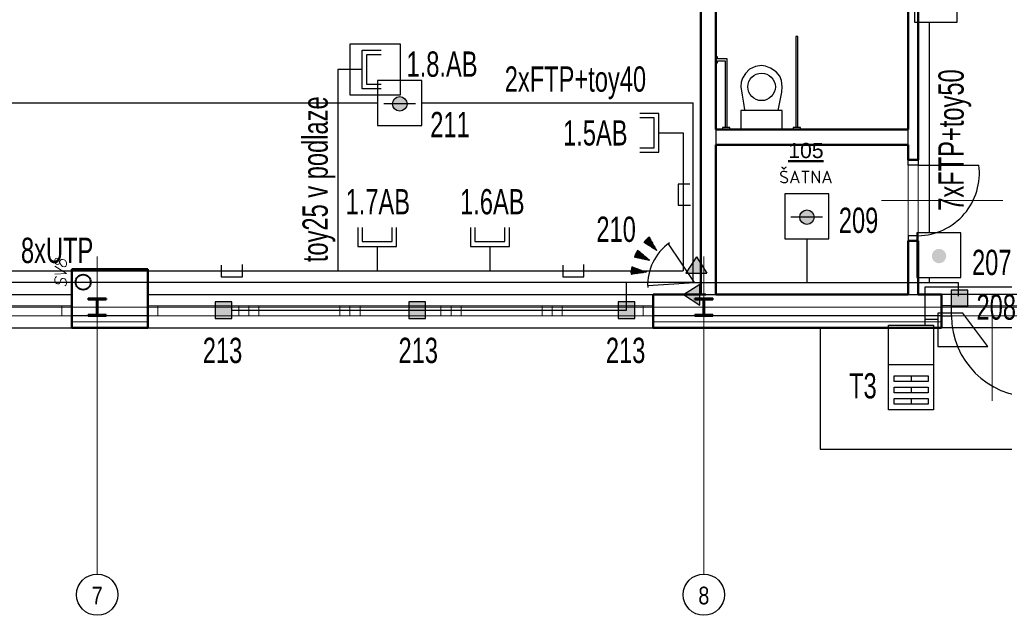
# Model space of a CAD drawing. Header units: millimetres. Extents: x -102634 to 407724, y -68883 to 155589.
# Tile 33 of 80: x 90678 to 100416, y 55911 to 61800. Entities that reach past the tile are written whole.
import ezdxf
from ezdxf.enums import TextEntityAlignment as Align
from ezdxf.lldxf.tags import DXFTag

# ---------------------------------------------------------------- set-up
doc = ezdxf.new("R2010")
doc.units = ezdxf.units.MM
doc.header["$LTSCALE"] = 20
for name, color, linetype in [('_el.vrátný', 4, 'Continuous'), ('_EZS', 5, 'Continuous'), ('_SK popis', 3, 'Continuous'), ('_strukturka', 3, 'Continuous'), ('_trasy', 34, 'Continuous')]:
    doc.layers.add(name, color=color, linetype=linetype)
for name, color, linetype, lineweight in [('CASANITA', 7, 'Continuous', 25), ('CKDVERE_', 7, 'Continuous', 25), ('CKDVERE_NADROVINOU', 7, 'DASHDOT', 18), ('CKDVERE_OSY', 8, 'Continuous', 18), ('CKDVERE_ZARUBNE_RAM', 7, 'Continuous', 25), ('CKIZOLACE', 7, 'Continuous', 18), ('CKOKNA', 7, 'Continuous', 18), ('CKPOPISM', 7, 'Continuous', 50), ('CKPOPISM_POPIS', 3, 'Continuous', 25), ('CKRASTR', 7, 'DASHDOT', 18), ('CKRASTR_POPIS', 9, 'Continuous', 25), ('CKSTENY_NADROVINOU', 7, 'DASHDOT', 25), ('CKSTENY_PODROVINOU', 7, 'Continuous', 25), ('CKSTENY_REZ', 7, 'Continuous', 50), ('CKTEXTY_MALE', 8, 'Continuous', 18), ('CSPROFILY_OSY', 9, 'DASHDOT', 18), ('CSPROFILY_REZY', 7, 'Continuous', 50), ('ZTI-DEŠŤOVÁ-KANALIZACE', 7, 'KANALIZACE', 40)]:
    doc.layers.add(name, color=color, linetype=linetype, lineweight=lineweight)
doc.styles.add('Arial', font='arial.ttf', dxfattribs={"width": 0.8})
doc.styles.add('KURZIVA', font='italic__.ttf')
doc.styles.add('ROMANS', font='ic-romans.shx', dxfattribs={"width": 0.8})
doc.styles.get("Standard").update_dxf_attribs({"font": 'isocpeur.ttf'})
tags = doc.linetypes.add('DASHDOT', pattern=[25.4, 12.7, -6.35, 0, -6.35]).pattern_tags.tags
tags[10:11] = [DXFTag(74, 4), DXFTag(75, 0), DXFTag(340, '0'), DXFTag(46, 0.0), DXFTag(50, 0.0), DXFTag(44, 0.0), DXFTag(45, 0.0)]
tags[8:9] = [DXFTag(74, 4), DXFTag(75, 0), DXFTag(340, '0'), DXFTag(46, 0.0), DXFTag(50, 0.0), DXFTag(44, 0.0), DXFTag(45, 0.0)]
tags[6:7] = [DXFTag(74, 4), DXFTag(75, 0), DXFTag(340, '0'), DXFTag(46, 0.0), DXFTag(50, 0.0), DXFTag(44, 0.0), DXFTag(45, 0.0)]
tags[4:5] = [DXFTag(74, 4), DXFTag(75, 0), DXFTag(340, '0'), DXFTag(46, 0.0), DXFTag(50, 0.0), DXFTag(44, 0.0), DXFTag(45, 0.0)]
tags = doc.linetypes.add('DASHED', pattern=[19.05, 12.7, -6.35]).pattern_tags.tags
tags[6:7] = [DXFTag(74, 4), DXFTag(75, 0), DXFTag(340, '0'), DXFTag(46, 0.0), DXFTag(50, 0.0), DXFTag(44, 0.0), DXFTag(45, 0.0)]
tags[4:5] = [DXFTag(74, 4), DXFTag(75, 0), DXFTag(340, '0'), DXFTag(46, 0.0), DXFTag(50, 0.0), DXFTag(44, 0.0), DXFTag(45, 0.0)]
doc.linetypes.add('IZOLACE_POLYSTYREN_EXPANDOVANY', pattern='A,1,[224,CADKON.SHX,S=0.01,R=0,X=-0.5,Y=-1.74],-2', length=3)
doc.linetypes.add('KANALIZACE', pattern='A,30,-3.5,["C",Standard,S=2.54,R=0,X=-3.81,Y=-1.27],-0.001', length=33.501)

# ---------------------------------------------------------------- blocks, each defined once
blk = doc.blocks.new('SK2_stěna')
for p, q in [((428.9, 191.6), (240.6, 191.6)), ((240.6, 191.6), (240.6, -191.6)), ((428.9, 148.8), (288, 148.8)), ((288, 148.8), (288, -147.3)), ((240.6, 0), (0, 0)), ((240.6, -191.6), (428.9, -191.6)), ((288, -147.3), (428.9, -147.3))]:
    blk.add_line(p, q)
blk = doc.blocks.new('zámek')
at = {"layer": '_el.vrátný'}
h = blk.add_hatch(color=256, dxfattribs=at)
h.paths.add_polyline_path([(0, 262.7), (0, -258.7)])
edge = h.paths.add_edge_path()
edge.add_line((327.9, 262.7), (327.9, -258.7))
for p, q in [((123.8, 159.3), (0, 159.3)), ((0, 159.3), (0, -170.7)), ((247.5, 159.3), (123.8, 159.3)), ((495, -170.7), (247.5, 159.3)), ((0, -170.7), (123.8, -170.7)), ((123.8, -170.7), (495, -170.7))]:
    blk.add_line(p, q, dxfattribs=at)
blk = doc.blocks.new('magnet')
at = {"layer": '_EZS'}
blk.add_hatch(color=256, dxfattribs=at).paths.add_polyline_path([(0, -0.0825), (0.165, -0.0825), (0.165, 0.0825), (0, 0.0825)])
blk.add_hatch(color=256, dxfattribs=at).paths.add_polyline_path([(0, -0.0825), (0.165, -0.0825), (0.165, 0.0825), (0, 0.0825)])
blk.add_hatch(color=256, dxfattribs=at).paths.add_polyline_path([(0, -0.0825), (0.165, -0.0825), (0.165, 0.0825), (0, 0.0825)])
blk.add_lwpolyline([(0, -0.0825), (0.165, -0.0825), (0.165, 0.0825), (0, 0.0825)], close=True, dxfattribs=at)
blk.add_lwpolyline([(0, -0.0825), (0.165, -0.0825), (0.165, 0.0825), (0, 0.0825)], close=True, dxfattribs=at)
blk.add_lwpolyline([(0, -0.0825), (0.165, -0.0825), (0.165, 0.0825), (0, 0.0825)], close=True, dxfattribs=at)
blk = doc.blocks.new('PIR')
at = {"linetype": 'Continuous'}
for p, q in [((401.1, 229.2), (0, 0)), ((603.2, 196.9), (570.7, 185)), ((601.2, 200.2), (583.7, 193.9)), ((609.4, 131.9), (586.3, 195.5)), ((613.3, 132.2), (589.5, 197.8)), ((617.3, 132.7), (592.8, 200)), ((621.2, 133.1), (596, 202.2)), ((599.1, 203.5), (596.8, 202.7)), ((624, 136.4), (600.3, 201.4)), ((476.2, 118), (475.3, 120.6)), ((616.3, 169.2), (475.5, 117.9)), ((480.2, 118.4), (478.5, 122.8)), ((615, 172.7), (479.3, 123.3)), ((484.1, 118.7), (481.8, 125)), ((488, 119.2), (485.1, 127.2)), ((491.9, 119.6), (488.3, 129.4)), ((617.6, 165.5), (491.1, 119.5)), ((495.9, 120), (491.6, 131.7)), ((613.6, 176.3), (492.4, 132.2)), ((499.7, 120.4), (494.9, 133.8)), ((503.7, 120.8), (498.1, 136.1)), ((507.6, 121.2), (501.4, 138.2)), ((511.5, 121.6), (504.6, 140.5)), ((612.1, 179.8), (505.4, 141)), ((618.7, 161.8), (506.8, 121.2)), ((515.4, 122.1), (508, 142.7)), ((519.4, 122.4), (511.2, 144.8)), ((523.2, 122.9), (514.4, 147.1)), ((527.2, 123.3), (517.7, 149.3)), ((610.5, 183.3), (518.5, 149.8)), ((531.1, 123.7), (521, 151.5)), ((619.8, 158.2), (522.5, 122.8)), ((535, 124.1), (524.3, 153.7)), ((539, 124.5), (527.5, 155.9)), ((542.8, 124.9), (530.7, 158.1)), ((608.8, 186.7), (531.5, 158.6)), ((546.8, 125.3), (534.1, 160.3)), ((550.7, 125.7), (537.3, 162.5)), ((620.7, 154.5), (538.1, 124.4)), ((554.6, 126.1), (540.6, 164.7)), ((558.5, 126.6), (543.8, 166.9)), ((607, 190.2), (544.6, 167.5)), ((562.5, 127), (547.1, 169.1)), ((566.3, 127.3), (550.4, 171.3)), ((570.3, 127.8), (553.6, 173.5)), ((621.6, 150.7), (553.8, 126.1)), ((574.2, 128.2), (556.9, 175.7)), ((605.2, 193.6), (557.6, 176.2)), ((578.1, 128.6), (560.2, 178)), ((582, 129), (563.4, 180.1)), ((585.9, 129.4), (566.7, 182.3)), ((622.4, 146.9), (569.5, 127.7)), ((589.8, 129.8), (569.9, 184.5)), ((593.8, 130.2), (573.2, 186.7)), ((597.7, 130.6), (576.5, 189)), ((601.6, 131), (579.7, 191.1)), ((605.5, 131.5), (583, 193.4)), ((623.1, 143.1), (585.1, 129.3)), ((623.6, 139.3), (600.8, 131)), ((618, 164), (613.5, 176.5)), ((624.2, 135.4), (616.4, 132.6)), ((0, 0), (401.1, -229.2)), ((498.8, -1.6), (498.8, 1.3)), ((502.6, -2.5), (502.6, 2.2)), ((647.9, 2.4), (503.5, 2.4)), ((506.4, -3.5), (506.4, 3.2)), ((510.2, -4.5), (510.2, 4.1)), ((514.1, -5.4), (514.1, 5.1)), ((517.9, -6.4), (517.9, 6)), ((647.8, 6.2), (518.8, 6.2)), ((521.7, -7.3), (521.7, 7)), ((525.5, -8.3), (525.5, 8)), ((529.3, -9.2), (529.3, 8.9)), ((533.2, -10.2), (533.2, 9.9)), ((647.6, 10.1), (534.1, 10.1)), ((537, -11.1), (537, 10.8)), ((540.8, -12.1), (540.8, 11.8)), ((544.6, -13.1), (544.6, 12.7)), ((548.4, -14), (548.4, 13.7)), ((647.3, 13.9), (549.3, 13.9)), ((552.3, -15), (552.3, 14.6)), ((556.1, -15.9), (556.1, 15.6)), ((559.9, -16.9), (559.9, 16.6)), ((563.7, -17.8), (563.7, 17.5)), ((646.9, 17.7), (564.6, 17.7)), ((567.5, -18.8), (567.5, 18.5)), ((571.4, -19.7), (571.4, 19.4)), ((575.2, -20.7), (575.2, 20.4)), ((579, -21.6), (579, 21.3)), ((646.4, 21.5), (579.9, 21.5)), ((582.8, -22.6), (582.8, 22.3)), ((586.6, -23.6), (586.6, 23.2)), ((590.5, -24.5), (590.5, 24.2)), ((594.3, -25.5), (594.3, 25.1)), ((645.8, 25.3), (595.2, 25.3)), ((598.1, -26.4), (598.1, 26.1)), ((601.9, -27.4), (601.9, 27.1)), ((605.8, -28.3), (605.8, 28)), ((609.6, -29.3), (609.6, 29)), ((645.1, 29.2), (610.5, 29.2)), ((613.4, -30.2), (613.4, 29.9)), ((617.2, -31.2), (617.2, 30.9)), ((621, -32.2), (621, 31.8)), ((624.9, -33.1), (624.9, 32.8)), ((644.3, 33), (625.7, 33)), ((628.7, -34.1), (628.7, 33.7)), ((632.5, -35), (632.5, 34.7)), ((636.3, -36), (636.3, 35.7)), ((640.1, -36.9), (640.1, 36.6)), ((643.4, 36.8), (641, 36.8)), ((644, -34.8), (644, 34.4)), ((647.8, -6.8), (647.8, 6.4)), ((647.9, -1.4), (498, -1.4)), ((647.8, -5.2), (513.2, -5.2)), ((647.6, -9), (528.5, -9)), ((647.4, -12.9), (543.8, -12.9)), ((647, -16.7), (559.1, -16.7)), ((646.6, -20.5), (574.4, -20.5)), ((646.1, -24.3), (589.6, -24.3)), ((645.4, -28.1), (604.9, -28.1)), ((644.6, -32), (620.2, -32)), ((643.7, -35.8), (635.5, -35.8)), ((476.2, -118.3), (475.3, -121)), ((616.3, -169.5), (475.5, -118.2)), ((480.2, -118.7), (478.5, -123.2)), ((615, -173.1), (479.3, -123.7)), ((484.1, -119.1), (481.8, -125.4)), ((488, -119.5), (485.1, -127.6)), ((491.9, -120), (488.3, -129.8)), ((617.6, -165.9), (491.1, -119.8)), ((495.9, -120.3), (491.6, -132)), ((613.6, -176.6), (492.4, -132.5)), ((499.7, -120.8), (494.9, -134.2)), ((503.7, -121.2), (498.1, -136.4)), ((507.6, -121.5), (501.4, -138.6)), ((511.5, -122), (504.6, -140.8)), ((612.1, -180.2), (505.4, -141.3)), ((618.7, -162.2), (506.8, -121.5)), ((515.4, -122.4), (508, -143)), ((519.4, -122.8), (511.2, -145.2)), ((523.2, -123.2), (514.4, -147.4)), ((527.2, -123.6), (517.7, -149.6)), ((610.5, -183.6), (518.5, -150.1)), ((531.1, -124), (521, -151.9)), ((619.8, -158.5), (522.5, -123.1)), ((535, -124.4), (524.3, -154)), ((539, -124.9), (527.5, -156.2)), ((542.8, -125.2), (530.7, -158.4)), ((608.8, -187.1), (531.5, -159)), ((546.8, -125.7), (534.1, -160.6)), ((550.7, -126.1), (537.3, -162.9)), ((620.7, -154.8), (538.1, -124.8)), ((554.6, -126.5), (540.6, -165)), ((558.5, -126.9), (543.8, -167.3)), ((607, -190.5), (544.6, -167.8)), ((562.5, -127.3), (547.1, -169.5)), ((566.3, -127.7), (550.4, -171.7)), ((570.3, -128.1), (553.6, -173.9)), ((621.6, -151.1), (553.8, -126.4)), ((574.2, -128.5), (556.9, -176)), ((605.2, -193.9), (557.6, -176.6)), ((578.1, -128.9), (560.2, -178.3)), ((582, -129.4), (563.4, -180.5)), ((585.9, -129.8), (566.7, -182.7)), ((622.4, -147.3), (569.5, -128)), ((589.8, -130.1), (569.9, -184.9)), ((603.2, -197.2), (570.7, -185.4)), ((593.8, -130.6), (573.2, -187.1)), ((597.7, -131), (576.5, -189.3)), ((601.6, -131.4), (579.7, -191.5)), ((605.5, -131.8), (583, -193.7)), ((601.2, -200.6), (583.7, -194.2)), ((623.1, -143.5), (585.1, -129.7)), ((609.4, -132.2), (586.3, -195.9)), ((613.3, -132.6), (589.5, -198.1)), ((617.3, -133), (592.8, -200.3)), ((621.2, -133.5), (596, -202.5)), ((624, -136.8), (600.3, -201.8)), ((623.6, -139.6), (600.8, -131.3)), ((618, -164.3), (613.5, -176.8)), ((624.2, -135.7), (616.4, -132.9)), ((599.1, -203.9), (596.8, -203))]:
    blk.add_line(p, q, dxfattribs=at)
for centre, major_axis, start_param, end_param in [((-58.7, 1.3), (364.7, 364.7), 5.004228, 5.997081), ((472.4, 118), (-108.1, 108.1), 4.027836, 4.524277), ((495.1, -0.2), (108.1, 108.1), 5.249567, 5.746007), ((472.4, -118.4), (108.1, 108.1), 4.900501, 5.396942)]:
    blk.add_ellipse(centre, major_axis=major_axis, ratio=1, start_param=start_param, end_param=end_param, dxfattribs=at)
blk = doc.blocks.new('OK')
h = blk.add_hatch(color=256)
edge = h.paths.add_edge_path()
edge.add_arc((0, 0), 71.5, 0, 360)
blk.add_line((-158.5, 2.4), (154.3, 2.4))
blk.add_lwpolyline([(217.2, -213), (217.2, 231.4), (-220.2, 231.4), (-220.2, -213)], close=True)
blk.add_circle((0, 0), 71.5)
blk = doc.blocks.new('tlačítkový')
h = blk.add_hatch(color=256)
edge = h.paths.add_edge_path()
edge.add_arc((220.2, 213), 71.5, 0, 360)
blk.add_lwpolyline([(437.4, 0), (437.4, 444.4), (0, 444.4), (0, 0)], close=True)
blk = doc.blocks.new('CK_S_EXT_HEAHEA180')
at = {"transparency": 33554687}
for p, q in [((-90, 85.5), (90, 85.5)), ((-90, 85.5), (-90, 76)), ((-90, 76), (-18, 76)), ((-3, -61), (-3, 61)), ((3, -61), (3, 61)), ((90, 76), (18, 76)), ((90, 85.5), (90, 76)), ((-90, -85.5), (-90, -76)), ((-90, -76), (-18, -76)), ((-90, -85.5), (90, -85.5)), ((90, -76), (18, -76)), ((90, -85.5), (90, -76))]:
    blk.add_line(p, q, dxfattribs=at)
for centre, start, end in [((-18, 61), 0, 90), ((18, 61), 90, 180), ((-18, -61), 270, 0), ((18, -61), 180, 270)]:
    blk.add_arc(centre, 15, start, end, dxfattribs=at)
blk = doc.blocks.new('Invalide_WC')
at = {"color": 0, "linetype": 'ByBlock', "lineweight": -2}
for p, q in [((-386.3, 0), (-386.3, -19.8)), ((-313.7, 0), (-386.3, 0)), ((-313.7, -19.8), (-313.7, 0)), ((313.7, 0), (313.7, -19.8)), ((386.3, 0), (313.7, 0)), ((386.3, -19.8), (386.3, 0)), ((-386.3, -19.8), (-313.7, -19.8)), ((-360.4, -19.8), (-360.4, -919.8)), ((-340.4, -919.8), (-340.4, -19.8)), ((313.7, -19.8), (386.3, -19.8)), ((340.4, -19.8), (340.4, -700)), ((360.4, -680), (360.4, -19.8)), ((435, -680), (360.4, -680)), ((450, -660), (435, -660)), ((435, -660), (435, -680)), ((450, -720), (450, -660)), ((340.4, -700), (435, -700)), ((435, -700), (435, -720)), ((435, -720), (450, -720)), ((-360.4, -919.8), (-340.4, -919.8))]:
    blk.add_line(p, q, dxfattribs=at)
for points in [[(-203.9, 0), (-203.9, -187.6), (-163.5, -187.6), (-178, -255.8), (-202.7, -371.9), (-203.9, -422.8), (-197.1, -484.8), (-180.6, -527.5), (-145.1, -571.5), (-89.4, -608.2), (-39.8, -628.4), (1.2, -632.7), (57.6, -624.8), (117.5, -596.6), (157.3, -556.2), (187.9, -509.7), (199.6, -469.4), (204.9, -422.4), (191.6, -341.8), (176.3, -261.7), (167.8, -196.8), (164.7, -187.6), (203.9, -187.6), (203.9, 0), (-203.9, 0)], [(-163.5, -187.6), (164.7, -187.6)]]:
    blk.add_lwpolyline(points, dxfattribs=at)
blk.add_circle((-1, -422.7), 136.2, dxfattribs=at)
blk = doc.blocks.new('CKBL2112015091141', base_point=(98521, 59179))
blk = doc.blocks.new('žlab soklový')
at = {"layer": '_trasy'}
h = blk.add_hatch(color=256, dxfattribs=at)
edge = h.paths.add_edge_path()
edge.add_line((394.8, 0), (556.9, -102.9))
edge = h.paths.add_edge_path()
edge.add_line((394.8, 0), (556.9, 102.9))
edge = h.paths.add_edge_path()
edge.add_line((556.9, -102.9), (556.9, 102.9))
h.paths.add_polyline_path([(0, -102.9), (0, 102.9), (162.1, 0)])
at = {"layer": '_trasy', "linetype": 'Continuous'}
for p, q in [((162.1, 0), (0, 102.9)), ((0, -102.9), (0, 102.9)), ((162.1, 0), (0, -102.9))]:
    blk.add_line(p, q, dxfattribs=at)

msp = doc.modelspace()

# ---------------------------------------------------------------- linework, layer by layer
at = {"layer": '_el.vrátný'}
msp.add_line((99629.2, 58839.9), (99758.5, 58839.9), dxfattribs=at)
for points in [[(100870.4, 59156.4), (99629.2, 59156.4), (99629.2, 58779.8)], [(99271.8, 58390), (99717.3, 58390)], [(99271.8, 58390), (99717.3, 58390)], [(99494.6, 58278.6), (99494.6, 58222.9)], [(99494.6, 58278.6), (99494.6, 58222.9)], [(99494.6, 58167.2), (99494.6, 58111.5)], [(99494.6, 58167.2), (99494.6, 58111.5)], [(99494.6, 58055.9), (99494.6, 58000.2)], [(99494.6, 58055.9), (99494.6, 58000.2)]]:
    msp.add_lwpolyline(points, dxfattribs=at)
for points in [[(99271.8, 58779.8), (99717.3, 58779.8), (99717.3, 57944.5), (99271.8, 57944.5)], [(99271.8, 58779.8), (99717.3, 58779.8), (99717.3, 57944.5), (99271.8, 57944.5)], [(99327.5, 58278.6), (99661.6, 58278.6), (99661.6, 58222.9), (99327.5, 58222.9)], [(99327.5, 58278.6), (99661.6, 58278.6), (99661.6, 58222.9), (99327.5, 58222.9)], [(99327.5, 58167.2), (99661.6, 58167.2), (99661.6, 58111.5), (99327.5, 58111.5)], [(99327.5, 58167.2), (99661.6, 58167.2), (99661.6, 58111.5), (99327.5, 58111.5)], [(99327.5, 58055.9), (99661.6, 58055.9), (99661.6, 58000.2), (99327.5, 58000.2)], [(99327.5, 58055.9), (99661.6, 58055.9), (99661.6, 58000.2), (99327.5, 58000.2)]]:
    msp.add_lwpolyline(points, close=True, dxfattribs=at)
at = {"layer": '_EZS'}
for p, q in [((99674.3, 61777.3), (99674.3, 59694.5)), ((89466.6, 60977.1), (94216.9, 60977.1)), ((94654.3, 60977.1), (97338.5, 60977.1)), ((97338.5, 59200.8), (97338.5, 60977.1)), ((98462.9, 59634.9), (98462.9, 59200.8)), ((99674.3, 59250.1), (99674.3, 59200.8)), ((97352.2, 59200.8), (87165.8, 59200.8)), ((96680.8, 58928.2), (96680.8, 59200.8)), ((97352.2, 59200.8), (99960.2, 59200.8)), ((99960.2, 59200.8), (99960.2, 59066.8)), ((92775.6, 58928.2), (96680.8, 58928.2))]:
    msp.add_line(p, q, dxfattribs=at)
msp.add_lwpolyline([(99948.4, 62558.3), (99529.4, 62558.3), (99529.4, 61777.3), (99948.4, 61777.3)], close=True, dxfattribs=at)
at = {"layer": '_strukturka'}
for p, q in [((93823.3, 61308.5), (93823.3, 59318.2)), ((97241.1, 60682.5), (97241.1, 59318.2)), ((97306.5, 60174), (97191.3, 60174)), ((97191.3, 60174), (97191.3, 59965.4)), ((97191.3, 59965.4), (97312, 59965.4)), ((87387.4, 59318.2), (97241.1, 59318.2)), ((92671.7, 59373.7), (92671.7, 59258.5)), ((92880.3, 59258.5), (92880.3, 59379.2)), ((96048.2, 59373.7), (96048.2, 59258.5)), ((96256.8, 59258.5), (96256.8, 59379.2)), ((92671.7, 59258.5), (92880.3, 59258.5)), ((96048.2, 59258.5), (96256.8, 59258.5))]:
    msp.add_line(p, q, dxfattribs=at)
at = {"layer": '_strukturka', "linetype": 'DASHED', "ltscale": 0.5}
msp.add_lwpolyline([(93943.6, 61058.5), (94443.6, 61058.5), (94443.6, 61558.5), (93943.6, 61558.5)], close=True, dxfattribs=at)
at = {"layer": 'CKDVERE_'}
msp.add_line((99564.4, 60363.2), (100164.4, 60363.2), dxfattribs=at)
for centre, radius, start, end in [((99548.8, 60283.7), 620.7, 271.44332, 7.35409), ((100694.4, 58872.7), 800, 180, 270)]:
    msp.add_arc(centre, radius, start, end, dxfattribs=at)
at = {"layer": 'CKDVERE_NADROVINOU'}
for p, q in [((99464.4, 60363.2), (99464.4, 59663.2)), ((99564.4, 60363.2), (99564.4, 59663.2)), ((100694.4, 58972.7), (99894.4, 58972.7)), ((100694.4, 58872.7), (99894.4, 58872.7))]:
    msp.add_line(p, q, dxfattribs=at)
at = {"layer": 'CKDVERE_OSY'}
for p, q in [((100400.4, 60013.2), (99200.4, 60013.2)), ((100294.4, 58033), (100294.4, 59072.7))]:
    msp.add_line(p, q, dxfattribs=at)
at = {"layer": 'CKDVERE_ZARUBNE_RAM'}
for p, q in [((99464.4, 60363.2), (99464.4, 60413.2)), ((99464.4, 60413.2), (99564.4, 60413.2)), ((99564.4, 60413.2), (99564.4, 60363.2)), ((99564.4, 60363.2), (99464.4, 60363.2)), ((99564.4, 59663.2), (99464.4, 59663.2)), ((99464.4, 59663.2), (99464.4, 59613.2)), ((99464.4, 59613.2), (99564.4, 59613.2)), ((99564.4, 59613.2), (99564.4, 59663.2)), ((99894.4, 58972.7), (99794.4, 58972.7)), ((99794.4, 58972.7), (99794.4, 58872.7)), ((99894.4, 58872.7), (99894.4, 58972.7)), ((99794.4, 58872.7), (99894.4, 58872.7))]:
    msp.add_line(p, q, dxfattribs=at)
at = {"layer": 'CKIZOLACE', "linetype": 'IZOLACE_POLYSTYREN_EXPANDOVANY', "ltscale": 3}
for points in [[(91944.4, 58812.7), (91194.4, 58812.7)], [(99794.4, 58812.7), (96944.4, 58812.7)]]:
    msp.add_lwpolyline(points, dxfattribs=at)
at = {"layer": 'CKOKNA'}
for p, q in [((90294.4, 58972.7), (91094.4, 58972.7)), ((91094.4, 58872.7), (91094.4, 58972.7)), ((91094.4, 58972.7), (91194.4, 58972.7)), ((91194.4, 58872.7), (91194.4, 58972.7)), ((92044.4, 58972.7), (91944.4, 58972.7)), ((91944.4, 58872.7), (91944.4, 58972.7)), ((92044.4, 58972.7), (92844.4, 58972.7)), ((92044.4, 58872.7), (92044.4, 58972.7)), ((92944.4, 58972.7), (92844.4, 58972.7)), ((92844.4, 58872.7), (92844.4, 58972.7)), ((92944.4, 58872.7), (92944.4, 58972.7)), ((93044.4, 58972.7), (92944.4, 58972.7)), ((93044.4, 58972.7), (93844.4, 58972.7)), ((93044.4, 58872.7), (93044.4, 58972.7)), ((93944.4, 58972.7), (93844.4, 58972.7)), ((93844.4, 58872.7), (93844.4, 58972.7)), ((93944.4, 58872.7), (93944.4, 58972.7)), ((94044.4, 58972.7), (93944.4, 58972.7)), ((94044.4, 58972.7), (94844.4, 58972.7)), ((94044.4, 58872.7), (94044.4, 58972.7)), ((94944.4, 58972.7), (94844.4, 58972.7)), ((94844.4, 58872.7), (94844.4, 58972.7)), ((94944.4, 58872.7), (94944.4, 58972.7)), ((95044.4, 58972.7), (94944.4, 58972.7)), ((95044.4, 58972.7), (95844.4, 58972.7)), ((95044.4, 58872.7), (95044.4, 58972.7)), ((95944.4, 58972.7), (95844.4, 58972.7)), ((95844.4, 58872.7), (95844.4, 58972.7)), ((95944.4, 58872.7), (95944.4, 58972.7)), ((96044.4, 58972.7), (95944.4, 58972.7)), ((96044.4, 58972.7), (96844.4, 58972.7)), ((96044.4, 58872.7), (96044.4, 58972.7)), ((96844.4, 58872.7), (96844.4, 58972.7)), ((96844.4, 58972.7), (96944.4, 58972.7)), ((96944.4, 58872.7), (96944.4, 58972.7)), ((90294.4, 58872.7), (91094.4, 58872.7)), ((91094.4, 58872.7), (91194.4, 58872.7)), ((92044.4, 58872.7), (91944.4, 58872.7)), ((92044.4, 58872.7), (92844.4, 58872.7)), ((92944.4, 58872.7), (92844.4, 58872.7)), ((93044.4, 58872.7), (92944.4, 58872.7)), ((93044.4, 58872.7), (93844.4, 58872.7)), ((93944.4, 58872.7), (93844.4, 58872.7)), ((94044.4, 58872.7), (93944.4, 58872.7)), ((94044.4, 58872.7), (94844.4, 58872.7)), ((94944.4, 58872.7), (94844.4, 58872.7)), ((95044.4, 58872.7), (94944.4, 58872.7)), ((95044.4, 58872.7), (95844.4, 58872.7)), ((95944.4, 58872.7), (95844.4, 58872.7)), ((96044.4, 58872.7), (95944.4, 58872.7)), ((96044.4, 58872.7), (96844.4, 58872.7)), ((96844.4, 58872.7), (96944.4, 58872.7))]:
    msp.add_line(p, q, dxfattribs=at)
at = {"layer": 'CKRASTR'}
for p, q in [((91444.4, 56319.3), (91444.4, 59458.2)), ((97444.4, 56319.3), (97444.4, 59458.2)), ((82826.7, 58958.2), (104444.4, 58958.2))]:
    msp.add_line(p, q, dxfattribs=at)
at = {"layer": 'CKRASTR_POPIS'}
for centre in [(91444.4, 56115.3), (97444.4, 56115.3)]:
    msp.add_circle(centre, 203.9, dxfattribs=at)
at = {"layer": 'CKSTENY_NADROVINOU'}
for p, q in [((100794.4, 59082.7), (99794.4, 59082.7)), ((98594.4, 58752.7), (98594.4, 57552.7)), ((100794.4, 58752.7), (99794.4, 58752.7)), ((98594.4, 57552.7), (104864.4, 57552.7))]:
    msp.add_line(p, q, dxfattribs=at)
at = {"layer": 'CKSTENY_PODROVINOU', "color": 0, "linetype": 'Continuous'}
msp.add_line((97564.4, 60713.2), (97564.4, 60563.2), dxfattribs=at)
at = {"layer": 'CKSTENY_PODROVINOU'}
for p, q in [((99464.4, 60563.2), (99464.4, 60713.2)), ((87194.4, 59082.7), (91194.4, 59082.7)), ((91944.4, 59082.7), (96944.4, 59082.7)), ((97464.4, 59082.7), (97564.4, 59082.7)), ((99464.4, 59082.7), (99564.4, 59082.7)), ((91944.4, 58872.7), (91194.4, 58872.7)), ((91194.4, 58872.7), (91194.4, 58752.7)), ((91944.4, 58872.7), (91944.4, 58752.7)), ((99794.4, 58872.7), (96944.4, 58872.7)), ((96944.4, 58872.7), (96944.4, 58752.7)), ((99794.4, 58872.7), (99794.4, 58752.7)), ((87194.4, 58752.7), (91194.4, 58752.7)), ((91944.4, 58752.7), (96944.4, 58752.7))]:
    msp.add_line(p, q, dxfattribs=at)
at = {"layer": 'CKSTENY_REZ'}
for p, q in [((99564.4, 63073.2), (99564.4, 60413.2)), ((97414.4, 62863.2), (97414.4, 59082.7)), ((97564.4, 62863.2), (97564.4, 60713.2)), ((99464.4, 62863.2), (99464.4, 60713.2)), ((97564.4, 60713.2), (99464.4, 60713.2)), ((97564.4, 60563.2), (99464.4, 60563.2)), ((97564.4, 60563.2), (97564.4, 59082.7)), ((99464.4, 60563.2), (99464.4, 60413.2)), ((99464.4, 60413.2), (99564.4, 60413.2)), ((99464.4, 59613.2), (99564.4, 59613.2)), ((99464.4, 59613.2), (99464.4, 59082.7)), ((99564.4, 59613.2), (99564.4, 59082.7)), ((91944.4, 59332.7), (91194.4, 59332.7)), ((91194.4, 59082.7), (91194.4, 59332.7)), ((91944.4, 59082.7), (91944.4, 59332.7)), ((91194.4, 58752.7), (91194.4, 59082.7)), ((91944.4, 58752.7), (91944.4, 59082.7)), ((96944.4, 58752.7), (96944.4, 59082.7)), ((97464.4, 59082.7), (96944.4, 59082.7)), ((99464.4, 59082.7), (97564.4, 59082.7)), ((99794.4, 59082.7), (99564.4, 59082.7)), ((99794.4, 58752.7), (99794.4, 59082.7)), ((91944.4, 58752.7), (91194.4, 58752.7)), ((99794.4, 58752.7), (96944.4, 58752.7))]:
    msp.add_line(p, q, dxfattribs=at)
at = {"layer": 'CSPROFILY_OSY'}
for p, q in [((91444.4, 58862.7), (91444.4, 59053.7)), ((97444.4, 58862.7), (97444.4, 59053.7)), ((91344.4, 58958.2), (91544.4, 58958.2)), ((97344.4, 58958.2), (97544.4, 58958.2))]:
    msp.add_line(p, q, dxfattribs=at)
at = {"layer": 'ZTI-DEŠŤOVÁ-KANALIZACE'}
msp.add_circle((91305.5, 59204.7), 75, dxfattribs=at)

# ---------------------------------------------------------------- block references
at = {"layer": '_el.vrátný'}
msp.add_blockref('zámek', (99758.5, 58738.3), dxfattribs=at)
at = {"layer": '_EZS'}
for name, p in [('OK', (94437.1, 60967.9)), ('OK', (98464.4, 59847.9)), ('tlačítkový', (99550.2, 59250.1))]:
    msp.add_blockref(name, p, dxfattribs=at)
at = {"layer": '_EZS', "rotation": 153.6727789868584}
msp.add_blockref('PIR', (97352.2, 59200.8), dxfattribs=at)
at = {"layer": '_EZS', "xscale": 1000, "yscale": 1000, "zscale": 1000}
for p in [(99891.5, 59045), (92610.6, 58928.2), (94525.8, 58928.2), (96596.2, 58928.2)]:
    msp.add_blockref('magnet', p, dxfattribs=at)
at = {"layer": '_strukturka', "xscale": -1, "rotation": 180}
msp.add_blockref('SK2_stěna', (93823.3, 61308.5), dxfattribs=at)
at = {"layer": '_strukturka'}
for p, rotation in [((97241.1, 60682.5), 180), ((94213.7, 59318.2), 90), ((95329.1, 59318.2), 90)]:
    msp.add_blockref('SK2_stěna', p, dxfattribs=dict(at, rotation=rotation))
at = {"layer": '_trasy', "xscale": -1, "rotation": 270}
msp.add_blockref('žlab soklový', (97370.4, 59293.2), dxfattribs=at)
at = {"layer": '_trasy', "xscale": -1}
msp.add_blockref('žlab soklový', (97405.8, 59082), dxfattribs=at)
at = {"layer": 'CASANITA', "rotation": 180}
msp.add_blockref('Invalide_WC', (98014.4, 60713.2), dxfattribs=at)
at = {"layer": 'CKPOPISM'}
ref = msp.add_blockref('CKBL2112015091141', (98454, 60182), dxfattribs=dict(at, xscale=0.5, yscale=0.5, zscale=0.5))
ref.add_attrib('JMENO', 'ŠATNA', dxfattribs={"layer": 'CKPOPISM_POPIS', "height": 125}).set_placement((98454, 60182), align=Align.CENTER)
ref.add_attrib('CISLO', '%%U105', dxfattribs={"height": 150, "style": 'Arial'}).set_placement((98454, 60432), align=Align.CENTER)
at = {"layer": 'CSPROFILY_REZY'}
for p in [(91444.4, 58958.2), (97444.4, 58958.2)]:
    msp.add_blockref('CK_S_EXT_HEAHEA180', p, dxfattribs=at)

# ---------------------------------------------------------------- texts
at = {"layer": '_el.vrátný', "style": 'ROMANS', "width": 0.7}
msp.add_text('T3', height=250, dxfattribs=at).set_placement((98880.8, 58055.2))
at = {"layer": '_EZS', "style": 'ROMANS', "width": 0.7}
for s, p in [('2xFTP+toy40', (95475.1, 61088.4)), ('211', (94738.7, 60638.4)), ('209', (98779.4, 59692)), ('210', (96381.6, 59603.2)), ('207', (100096.7, 59275.4)), ('208', (100141.1, 58834.3)), ('213', (92489, 58405.4)), ('213', (94424.6, 58405.4)), ('213', (96475.6, 58405.4))]:
    msp.add_text(s, height=250, dxfattribs=at).set_placement(p)
msp.add_text('7xFTP+toy50', height=250, rotation=90, dxfattribs=at).set_placement((100014.2, 59911.2))
at = {"layer": '_SK popis', "style": 'ROMANS', "width": 0.7}
for s, p in [('1.8.AB', (94503.8, 61236.1)), ('1.5AB', (96052.2, 60556.2)), ('1.7AB', (93901.1, 59875.9)), ('1.6AB', (95033.7, 59875.9)), ('8xUTP ', (90690.5, 59394.5))]:
    msp.add_text(s, height=250, dxfattribs=at).set_placement(p)
msp.add_text('toy25 v podlaze', height=250, rotation=90, dxfattribs=at).set_placement((93724.6, 59402.7))
at = {"layer": 'CKRASTR_POPIS', "style": 'Arial', "width": 0.8}
for s, p in [('7', (91444.4, 56106.9)), ('8', (97444.4, 56106.9))]:
    msp.add_text(s, height=175, dxfattribs=at).set_placement(p, align=Align.MIDDLE)
at = {"layer": 'CKTEXTY_MALE', "style": 'KURZIVA'}
msp.add_text('SV8', height=115, rotation=90, dxfattribs=at).set_placement((91140.6, 59149.3))

doc.saveas('drawing.dxf')
